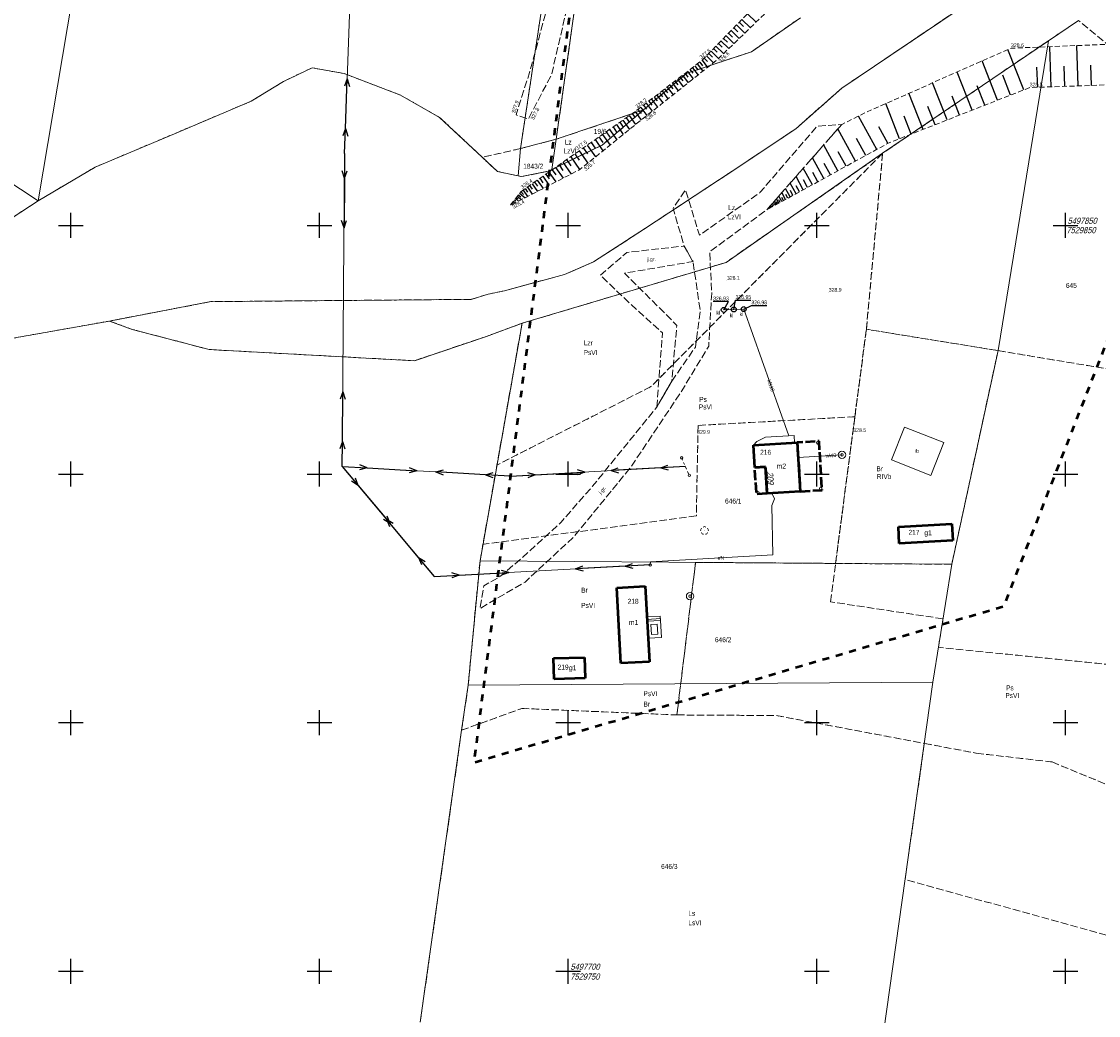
# Model space of a CAD drawing. Header units: metres. Extents: x 7523615 to 7533948, y 5492686 to 5502120.
# Tile 104 of 256: x 7529640 to 7529857, y 5497691 to 5497891. Entities that reach past the tile are written whole.
import ezdxf
from ezdxf.enums import TextEntityAlignment as Align

# ---------------------------------------------------------------- set-up
doc = ezdxf.new("R2010")
doc.units = ezdxf.units.M
for name, pattern in [('1.0_0.5', [1.5, 1, -0.5]), ('1.4_1.4', [2.8, 1.4, -1.4]), ('1.5_0.5', [2, 1.5, -0.5]), ('2.0_0.5', [2.5, 2, -0.5]), ('219-500', [0]), ('egkk-500', [2, 1.5, -0.5]), ('egug-500', [1, 0.5, -0.5]), ('suep_nn_500', [0]), ('supp_500', [1, 0.5, -0.5])]:
    doc.linetypes.add(name, pattern=pattern)
doc.layers.get('0').update_dxf_attribs({"color": 2, "lineweight": 5})
doc.styles.get("Standard").update_dxf_attribs({"font": 'Working1250', "width": 0.75})

# ---------------------------------------------------------------- blocks, each defined once
blk = doc.blocks.new('203')
at = {"linetype": 'Continuous', "lineweight": 0}
h = blk.add_hatch(color=0, dxfattribs=at)
edge = h.paths.add_edge_path()
edge.add_arc((0, 0), 0.045, 0, 360)
blk = doc.blocks.new('SUKM')
at = {"color": 0, "linetype": 'Continuous'}
blk.add_circle((0, 0), 0.5, dxfattribs=at)
blk = doc.blocks.new('PW01')
at = {"linetype": 'Continuous', "lineweight": 13}
h = blk.add_hatch(color=0, dxfattribs=at)
edge = h.paths.add_edge_path()
edge.add_arc((0, 0), 0.045, 0, 360)
blk = doc.blocks.new('US13')
at = {"color": 0, "linetype": 'Continuous', "lineweight": 13}
for radius in [0.75, 0.25]:
    blk.add_circle((0, 0), radius, dxfattribs=at)
blk = doc.blocks.new('OP021')
at = {"linetype": 'Continuous', "lineweight": 13}
h = blk.add_hatch(color=0, dxfattribs=at)
edge = h.paths.add_edge_path()
edge.add_arc((0, 0), 0.05, 0, 360)
at = {"color": 0, "linetype": 'Continuous', "lineweight": 13}
for centre, start, end in [((-0.38, 0.124), 121.308, 202.548), ((0, 0.4), 49.272, 130.728), ((0.38, 0.124), 337.452, 58.692), ((-0.235, -0.324), 193.221, 274.871), ((0.235, -0.324), 265.129, 346.779)]:
    blk.add_arc(centre, 0.4, start, end, dxfattribs=at)
blk = doc.blocks.new('US15')
at = {"color": 0, "linetype": 'Continuous', "lineweight": 13}
blk.add_circle((0, 0), 0.25, dxfattribs=at)
blk = doc.blocks.new('SM05')
at = {"color": 0, "linetype": 'Continuous', "lineweight": 13}
blk.add_circle((0, 0), 0.25, dxfattribs=at)
blk = doc.blocks.new('SUEP1')
at = {"color": 0, "linetype": 'Continuous'}
for p, q in [((0, 0), (5, 0)), ((5, 0), (3.5, 0.5)), ((5, 0), (3.5, -0.5)), ((5, 0), (15, 0)), ((15, 0), (13.5, 0.5)), ((15, 0), (13.5, -0.5))]:
    blk.add_line(p, q, dxfattribs=at)
blk = doc.blocks.new('311')
at = {"color": 0, "linetype": 'Continuous', "lineweight": 0}
blk.add_circle((0, 0), 0.25, dxfattribs=at)
blk = doc.blocks.new('RAMKA500K')
at = {"color": 0}
for p, q in [((47.5, 250), (52.5, 250)), ((50, 247.5), (50, 250)), ((97.5, 250), (102.5, 250)), ((100, 247.5), (100, 250)), ((147.5, 250), (152.5, 250)), ((150, 247.5), (150, 250)), ((197.5, 250), (202.5, 250)), ((200, 247.5), (200, 250)), ((247.5, 250), (252.5, 250)), ((250, 247.5), (250, 250)), ((50, 197.5), (50, 202.5)), ((100, 197.5), (100, 202.5)), ((150, 197.5), (150, 202.5)), ((200, 197.5), (200, 202.5)), ((250, 197.5), (250, 202.5)), ((47.5, 200), (52.5, 200)), ((97.5, 200), (102.5, 200)), ((147.5, 200), (152.5, 200)), ((197.5, 200), (202.5, 200)), ((247.5, 200), (252.5, 200)), ((50, 97.5), (50, 102.5)), ((100, 97.5), (100, 102.5)), ((150, 97.5), (150, 102.5)), ((200, 97.5), (200, 102.5)), ((250, 97.5), (250, 102.5)), ((47.5, 100), (52.5, 100)), ((97.5, 100), (102.5, 100)), ((147.5, 100), (152.5, 100)), ((197.5, 100), (202.5, 100)), ((247.5, 100), (252.5, 100)), ((50, 47.5), (50, 52.5)), ((100, 47.5), (100, 52.5)), ((150, 47.5), (150, 52.5)), ((200, 47.5), (200, 52.5)), ((250, 47.5), (250, 52.5)), ((47.5, 50), (52.5, 50)), ((97.5, 50), (102.5, 50)), ((147.5, 50), (152.5, 50)), ((197.5, 50), (202.5, 50)), ((247.5, 50), (252.5, 50)), ((50, 0), (50, 2.5)), ((100, 0), (100, 2.5)), ((150, 0), (150, 2.5)), ((200, 0), (200, 2.5)), ((250, 0), (250, 2.5)), ((47.5, 0), (52.5, 0)), ((97.5, 0), (102.5, 0)), ((147.5, 0), (152.5, 0)), ((197.5, 0), (202.5, 0)), ((247.5, 0), (252.5, 0))]:
    blk.add_line(p, q, dxfattribs=at)

msp = doc.modelspace()

# ---------------------------------------------------------------- linework, layer by layer
at = {"layer": '000 Inne (niezydentyfikowane)', "color": 7, "linetype": 'CONTINUOUS', "lineweight": 25, "flags": 128}
for points in [[(7529784.93, 5497891.4), (7529786.63, 5497889.74)], [(7529786.04, 5497892.53), (7529787.77, 5497890.84)], [(7529782.78, 5497889.19), (7529784.41, 5497887.6)], [(7529783.31, 5497889.74), (7529784.13, 5497888.93)], [(7529783.84, 5497890.29), (7529785.51, 5497888.66)], [(7529784.38, 5497890.84), (7529785.23, 5497890.02)], [(7529780.71, 5497887.08), (7529782.28, 5497885.55)], [(7529781.22, 5497887.6), (7529782.01, 5497886.83)], [(7529781.74, 5497888.13), (7529783.34, 5497886.56)], [(7529782.26, 5497888.66), (7529783.06, 5497887.87)], [(7529778.73, 5497885.05), (7529780.24, 5497883.57)], [(7529779.22, 5497885.54), (7529779.98, 5497884.8)], [(7529779.71, 5497886.05), (7529781.25, 5497884.55)], [(7529780.21, 5497886.56), (7529780.99, 5497885.8)], [(7529841.6, 5497877.24), (7529838.41, 5497885.34)], [(7529847.13, 5497877.86), (7529846.86, 5497885.93)], [(7529852.54, 5497878.04), (7529852.26, 5497886.15)], [(7529776.45, 5497882.83), (7529777, 5497882.11)], [(7529776.93, 5497883.2), (7529778.04, 5497881.76)], [(7529777.36, 5497883.64), (7529778.04, 5497882.97)], [(7529777.8, 5497884.09), (7529779.22, 5497882.7)], [(7529778.25, 5497884.56), (7529779, 5497883.83)], [(7529836.33, 5497875.17), (7529833.23, 5497883.05)], [(7529773.49, 5497880.56), (7529774.06, 5497879.81)], [(7529773.99, 5497880.94), (7529775.13, 5497879.46)], [(7529774.48, 5497881.33), (7529775.05, 5497880.58)], [(7529774.98, 5497881.7), (7529776.11, 5497880.23)], [(7529775.47, 5497882.08), (7529776.03, 5497881.35)], [(7529775.96, 5497882.46), (7529777.08, 5497881)], [(7529831.2, 5497873.15), (7529828.18, 5497880.83)], [(7529844.4, 5497877.76), (7529844.26, 5497881.79)], [(7529849.84, 5497877.95), (7529849.7, 5497882)], [(7529855.24, 5497878.14), (7529855.1, 5497882.2)], [(7529770.95, 5497878.61), (7529772.13, 5497877.08)], [(7529771.46, 5497879.01), (7529772.05, 5497878.24)], [(7529771.97, 5497879.4), (7529773.14, 5497877.88)], [(7529772.48, 5497879.79), (7529773.06, 5497879.03)], [(7529772.98, 5497880.18), (7529774.14, 5497878.67)], [(7529826.21, 5497871.19), (7529823.28, 5497878.66)], [(7529838.94, 5497876.2), (7529837.37, 5497880.19)], [(7529767.82, 5497876.21), (7529769.03, 5497874.63)], [(7529768.35, 5497876.62), (7529768.95, 5497875.83)], [(7529768.87, 5497877.02), (7529770.07, 5497875.45)], [(7529769.39, 5497877.42), (7529769.99, 5497876.64)], [(7529769.92, 5497877.82), (7529771.11, 5497876.27)], [(7529770.43, 5497878.22), (7529771.03, 5497877.45)], [(7529821.35, 5497869.29), (7529818.5, 5497876.55)], [(7529833.75, 5497874.15), (7529832.22, 5497878.04)], [(7529765.13, 5497874.15), (7529765.75, 5497873.34)], [(7529765.67, 5497874.57), (7529766.91, 5497872.95)], [(7529766.21, 5497874.98), (7529766.83, 5497874.18)], [(7529766.75, 5497875.39), (7529767.98, 5497873.79)], [(7529767.28, 5497875.8), (7529767.9, 5497875.01)], [(7529816.62, 5497867.43), (7529813.85, 5497874.5)], [(7529828.69, 5497872.17), (7529827.2, 5497875.95)], [(7529762.27, 5497872.06), (7529763.53, 5497870.26)], [(7529762.87, 5497872.48), (7529763.49, 5497871.6)], [(7529763.46, 5497872.89), (7529764.67, 5497871.18)], [(7529764.03, 5497873.31), (7529764.66, 5497872.49)], [(7529764.59, 5497873.73), (7529765.84, 5497872.1)], [(7529812.05, 5497865.27), (7529808.37, 5497871.98)], [(7529818.97, 5497868.35), (7529817.57, 5497871.94)], [(7529823.77, 5497870.23), (7529822.32, 5497873.92)], [(7529759.03, 5497869.78), (7529759.74, 5497868.77)], [(7529759.71, 5497870.26), (7529761.09, 5497868.29)], [(7529760.37, 5497870.72), (7529761.05, 5497869.76)], [(7529761.02, 5497871.18), (7529762.34, 5497869.29)], [(7529761.65, 5497871.62), (7529762.3, 5497870.7)], [(7529814.28, 5497866.5), (7529812.47, 5497869.79)], [(7529756.17, 5497867.77), (7529756.94, 5497866.67)], [(7529756.91, 5497868.29), (7529758.42, 5497866.13)], [(7529757.63, 5497868.8), (7529758.37, 5497867.74)], [(7529758.34, 5497869.3), (7529759.79, 5497867.23)], [(7529807.75, 5497862.91), (7529804.2, 5497869.38)], [(7529753.03, 5497865.56), (7529753.88, 5497864.36)], [(7529753.84, 5497866.13), (7529755.5, 5497863.77)], [(7529754.63, 5497866.69), (7529755.44, 5497865.54)], [(7529755.41, 5497867.24), (7529756.99, 5497864.98)], [(7529804.21, 5497860.97), (7529801.37, 5497866.15)], [(7529809.83, 5497864.05), (7529807.97, 5497867.45)], [(7529749.69, 5497863.23), (7529750.56, 5497861.99)], [(7529750.51, 5497863.79), (7529752.31, 5497861.21)], [(7529751.35, 5497864.39), (7529752.24, 5497863.12)], [(7529752.2, 5497864.98), (7529753.94, 5497862.51)], [(7529801.38, 5497859.41), (7529799.1, 5497863.57)], [(7529805.89, 5497861.89), (7529804.29, 5497864.78)], [(7529746.77, 5497861.18), (7529747.5, 5497860.14)], [(7529747.45, 5497861.66), (7529748.98, 5497859.49)], [(7529748.17, 5497862.16), (7529748.96, 5497861.02)], [(7529748.91, 5497862.68), (7529750.57, 5497860.31)], [(7529799.11, 5497858.16), (7529797.27, 5497861.5)], [(7529802.72, 5497860.15), (7529801.44, 5497862.47)], [(7529743.76, 5497859.07), (7529744.94, 5497857.4)], [(7529744.31, 5497859.46), (7529744.93, 5497858.58)], [(7529744.89, 5497859.86), (7529746.17, 5497858.04)], [(7529745.49, 5497860.28), (7529746.16, 5497859.33)], [(7529746.12, 5497860.72), (7529747.51, 5497858.73)], [(7529797.28, 5497857.16), (7529795.82, 5497859.83)], [(7529798.14, 5497857.63), (7529797.32, 5497859.13)], [(7529800.18, 5497858.75), (7529799.16, 5497860.61)], [(7529740.51, 5497856.79), (7529741.02, 5497856.22)], [(7529740.92, 5497857.08), (7529741.82, 5497855.79)], [(7529741.34, 5497857.38), (7529741.81, 5497856.7)], [(7529741.79, 5497857.69), (7529742.77, 5497856.28)], [(7529742.25, 5497858.01), (7529742.76, 5497857.28)], [(7529742.73, 5497858.35), (7529743.81, 5497856.82)], [(7529743.24, 5497858.7), (7529743.8, 5497857.9)], [(7529794.65, 5497855.71), (7529793.71, 5497857.43)], [(7529795.82, 5497856.36), (7529794.64, 5497858.5)], [(7529795.2, 5497856.02), (7529794.68, 5497856.98)], [(7529796.51, 5497856.74), (7529795.85, 5497857.93)], [(7529738.83, 5497854.63), (7529738.98, 5497854.52)], [(7529739.02, 5497854.88), (7529739.44, 5497854.56)], [(7529739.21, 5497855.12), (7529739.47, 5497854.92)], [(7529739.39, 5497855.37), (7529740.04, 5497854.87)], [(7529739.57, 5497855.59), (7529739.94, 5497855.3)], [(7529739.75, 5497855.84), (7529740.62, 5497855.17)], [(7529739.97, 5497856.12), (7529740.47, 5497855.73)], [(7529740.21, 5497856.44), (7529741.37, 5497855.55)], [(7529791.86, 5497854.18), (7529791.48, 5497854.89)], [(7529792.35, 5497854.45), (7529791.87, 5497855.34)], [(7529792.1, 5497854.31), (7529791.88, 5497854.71)], [(7529792.96, 5497854.78), (7529792.35, 5497855.89)], [(7529792.64, 5497854.61), (7529792.37, 5497855.1)], [(7529793.71, 5497855.2), (7529792.95, 5497856.58)], [(7529793.31, 5497854.98), (7529792.97, 5497855.6)], [(7529794.15, 5497855.44), (7529793.73, 5497856.21)], [(7529738.64, 5497854.39), (7529738.83, 5497854.24)], [(7529790.35, 5497853.35), (7529790.26, 5497853.51)], [(7529790.61, 5497853.49), (7529790.54, 5497853.62)], [(7529790.87, 5497853.64), (7529790.68, 5497853.98)], [(7529791.12, 5497853.78), (7529791, 5497854)], [(7529791.38, 5497853.92), (7529791.09, 5497854.45)], [(7529791.64, 5497854.06), (7529791.47, 5497854.38)]]:
    msp.add_lwpolyline(points, dxfattribs=at)
at = {"layer": '217-kontur klasyfikacyjny', "color": 7, "linetype": 'egkk-500', "lineweight": 18, "flags": 128}
for points in [[(7529759.14, 5497949.01), (7529747.59, 5497867.32)], [(7529831.51, 5497895.47), (7529804.99, 5497877.57)], [(7529786.85, 5497884.9), (7529796.7, 5497891.76)], [(7529852.62, 5497891.2), (7529846.56, 5497887.13)], [(7529869.88, 5497876.87), (7529852.62, 5497891.2)], [(7529846.56, 5497887.13), (7529813.23, 5497864.49)], [(7529773.87, 5497880.61), (7529786.85, 5497884.9)], [(7529765.17, 5497873.22), (7529773.87, 5497880.61)], [(7529804.99, 5497877.57), (7529795.78, 5497869.44)], [(7529765.17, 5497873.22), (7529747.59, 5497867.32)], [(7529756.84, 5497866.15), (7529765.17, 5497873.22)], [(7529795.78, 5497869.44), (7529782.96, 5497860.88)], [(7529740.41, 5497865.43), (7529732.73, 5497863.69)], [(7529747.59, 5497867.32), (7529740.41, 5497865.43)], [(7529746.69, 5497861.22), (7529756.84, 5497866.15)], [(7529732.73, 5497863.69), (7529735.77, 5497860.84)], [(7529813.23, 5497864.49), (7529766.64, 5497817.57)], [(7529813.23, 5497864.49), (7529781.76, 5497842.55)], [(7529809.96, 5497829.11), (7529813.23, 5497864.49)], [(7529745.97, 5497860.87), (7529746.69, 5497861.22)], [(7529735.77, 5497860.84), (7529739.96, 5497859.94)], [(7529739.96, 5497859.94), (7529740.61, 5497859.8)], [(7529740.61, 5497859.8), (7529745.97, 5497860.87)], [(7529782.96, 5497860.88), (7529765.15, 5497849.16)], [(7529765.15, 5497849.16), (7529755.12, 5497842.67)], [(7529781.76, 5497842.55), (7529740.73, 5497830.31)], [(7529755.12, 5497842.67), (7529749.25, 5497840.12)], [(7529749.25, 5497840.12), (7529737.23, 5497836.86)], [(7529730.5, 5497835.12), (7529678.17, 5497834.66)], [(7529733.91, 5497836.18), (7529730.5, 5497835.12)], [(7529737.23, 5497836.86), (7529733.91, 5497836.18)], [(7529678.17, 5497834.66), (7529657.75, 5497830.76)], [(7529657.75, 5497830.76), (7529662.31, 5497829.09)], [(7529662.31, 5497829.09), (7529677.79, 5497825.03)], [(7529733.59, 5497827.68), (7529740.73, 5497830.31)], [(7529740.73, 5497830.31), (7529735.69, 5497801.81)], [(7529807.64, 5497811.52), (7529809.96, 5497829.11)], [(7529836.43, 5497824.81), (7529809.96, 5497829.11)], [(7529719.1, 5497822.78), (7529733.59, 5497827.68)], [(7529677.79, 5497825.03), (7529687.86, 5497824.48)], [(7529687.86, 5497824.48), (7529719.1, 5497822.78)], [(7529836.43, 5497824.81), (7529827.13, 5497781.85)], [(7529932.57, 5497808.78), (7529836.43, 5497824.81)], [(7529766.64, 5497817.57), (7529735.69, 5497801.81)], [(7529807.64, 5497811.52), (7529776.12, 5497809.77)], [(7529803.76, 5497782.02), (7529807.64, 5497811.52)], [(7529776.12, 5497809.77), (7529775.77, 5497791.56)], [(7529735.69, 5497801.81), (7529732.87, 5497785.87)], [(7529775.77, 5497791.56), (7529732.87, 5497785.87)], [(7529732.87, 5497785.87), (7529732.28, 5497782.55)], [(7529732.28, 5497782.55), (7529729.9, 5497757.53)], [(7529771.86, 5497751.55), (7529775.62, 5497782.23)], [(7529775.62, 5497782.23), (7529803.76, 5497782.02)], [(7529802.72, 5497774.3), (7529803.76, 5497782.02)], [(7529827.13, 5497781.85), (7529803.76, 5497782.02)], [(7529825.37, 5497770.88), (7529802.72, 5497774.3)], [(7529824.44, 5497765.14), (7529825.37, 5497770.88)], [(7529891.12, 5497758.44), (7529824.44, 5497765.14)], [(7529729.9, 5497757.53), (7529728.58, 5497748.48)], [(7529728.58, 5497748.48), (7529740.65, 5497752.86)], [(7529740.65, 5497752.86), (7529771.86, 5497751.55)], [(7529771.86, 5497751.55), (7529791.87, 5497751.43)], [(7529791.87, 5497751.43), (7529821.62, 5497745.83)], [(7529728.58, 5497748.48), (7529720.25, 5497689.74)], [(7529817.73, 5497718.47), (7529821.62, 5497745.83)], [(7529821.62, 5497745.83), (7529832.05, 5497743.86)], [(7529832.05, 5497743.86), (7529847.28, 5497742.09)], [(7529847.28, 5497742.09), (7529893.68, 5497722.97)], [(7529916.05, 5497691.28), (7529817.73, 5497718.47)]]:
    msp.add_lwpolyline(points, dxfattribs=at)
at = {"layer": '218-kontur użytku gruntowego', "color": 7, "linetype": 'egug-500', "lineweight": 18, "flags": 128}
for points in [[(7529747.59, 5497867.32), (7529759.14, 5497949.01)], [(7529749.58, 5497926.08), (7529740.41, 5497865.43)], [(7529831.51, 5497895.47), (7529804.99, 5497877.57)], [(7529786.85, 5497884.9), (7529796.7, 5497891.76)], [(7529852.62, 5497891.2), (7529846.56, 5497887.13)], [(7529869.88, 5497876.87), (7529852.62, 5497891.2)], [(7529846.56, 5497887.13), (7529813.23, 5497864.49)], [(7529773.87, 5497880.61), (7529786.85, 5497884.9)], [(7529698.5, 5497881.68), (7529692.75, 5497878.93)], [(7529704.95, 5497880.53), (7529698.5, 5497881.68)], [(7529716.27, 5497876.19), (7529704.95, 5497880.53)], [(7529765.17, 5497873.22), (7529773.87, 5497880.61)], [(7529692.75, 5497878.93), (7529686.29, 5497874.98)], [(7529724.16, 5497871.71), (7529716.27, 5497876.19)], [(7529804.99, 5497877.57), (7529795.78, 5497869.44)], [(7529686.29, 5497874.98), (7529670.82, 5497868.43)], [(7529765.17, 5497873.22), (7529747.59, 5497867.32)], [(7529756.84, 5497866.15), (7529765.17, 5497873.22)], [(7529732.73, 5497863.69), (7529724.16, 5497871.71)], [(7529670.82, 5497868.43), (7529654.9, 5497861.71)], [(7529795.78, 5497869.44), (7529782.96, 5497860.88)], [(7529740.41, 5497865.43), (7529732.73, 5497863.69)], [(7529747.59, 5497867.32), (7529740.41, 5497865.43)], [(7529746.69, 5497861.22), (7529756.84, 5497866.15)], [(7529732.73, 5497863.69), (7529735.77, 5497860.84)], [(7529813.23, 5497864.49), (7529766.64, 5497817.57)], [(7529813.23, 5497864.49), (7529781.76, 5497842.55)], [(7529813.23, 5497864.49), (7529809.96, 5497829.11)], [(7529654.9, 5497861.71), (7529643.44, 5497854.96)], [(7529745.97, 5497860.87), (7529746.69, 5497861.22)], [(7529735.77, 5497860.84), (7529739.96, 5497859.94)], [(7529739.96, 5497859.94), (7529740.61, 5497859.8)], [(7529740.61, 5497859.8), (7529745.97, 5497860.87)], [(7529782.96, 5497860.88), (7529765.15, 5497849.16)], [(7529643.44, 5497854.96), (7529627.48, 5497844.57)], [(7529765.15, 5497849.16), (7529755.12, 5497842.67)], [(7529781.76, 5497842.55), (7529740.73, 5497830.31)], [(7529755.12, 5497842.67), (7529749.25, 5497840.12)], [(7529749.25, 5497840.12), (7529737.23, 5497836.86)], [(7529730.5, 5497835.12), (7529678.17, 5497834.66)], [(7529733.91, 5497836.18), (7529730.5, 5497835.12)], [(7529737.23, 5497836.86), (7529733.91, 5497836.18)], [(7529678.17, 5497834.66), (7529657.75, 5497830.76)], [(7529636.48, 5497826.97), (7529657.75, 5497830.76)], [(7529657.75, 5497830.76), (7529662.31, 5497829.09)], [(7529662.31, 5497829.09), (7529677.79, 5497825.03)], [(7529733.59, 5497827.68), (7529740.73, 5497830.31)], [(7529740.73, 5497830.31), (7529735.69, 5497801.81)], [(7529809.96, 5497829.11), (7529807.64, 5497811.52)], [(7529809.96, 5497829.11), (7529836.43, 5497824.81)], [(7529719.1, 5497822.78), (7529733.59, 5497827.68)], [(7529677.79, 5497825.03), (7529687.86, 5497824.48)], [(7529687.86, 5497824.48), (7529719.1, 5497822.78)], [(7529836.43, 5497824.81), (7529827.13, 5497781.85)], [(7529836.43, 5497824.81), (7529932.57, 5497808.78)], [(7529766.64, 5497817.57), (7529735.69, 5497801.81)], [(7529807.64, 5497811.52), (7529776.12, 5497809.77)], [(7529807.64, 5497811.52), (7529803.76, 5497782.02)], [(7529776.12, 5497809.77), (7529775.77, 5497791.56)], [(7529735.69, 5497801.81), (7529732.87, 5497785.87)], [(7529775.77, 5497791.56), (7529732.87, 5497785.87)], [(7529732.87, 5497785.87), (7529732.28, 5497782.55)], [(7529732.28, 5497782.55), (7529729.9, 5497757.53)], [(7529775.62, 5497782.23), (7529771.86, 5497751.55)], [(7529803.76, 5497782.02), (7529775.62, 5497782.23)], [(7529802.72, 5497774.3), (7529803.76, 5497782.02)], [(7529827.13, 5497781.85), (7529803.76, 5497782.02)], [(7529825.37, 5497770.88), (7529802.72, 5497774.3)], [(7529824.44, 5497765.14), (7529825.37, 5497770.88)], [(7529891.12, 5497758.44), (7529824.44, 5497765.14)], [(7529729.9, 5497757.53), (7529728.58, 5497748.48)], [(7529728.58, 5497748.48), (7529740.65, 5497752.86)], [(7529740.65, 5497752.86), (7529771.86, 5497751.55)], [(7529771.86, 5497751.55), (7529791.87, 5497751.43)], [(7529791.87, 5497751.43), (7529821.62, 5497745.83)], [(7529728.58, 5497748.48), (7529720.25, 5497689.74)], [(7529817.73, 5497718.47), (7529821.62, 5497745.83)], [(7529821.62, 5497745.83), (7529832.05, 5497743.86)], [(7529832.05, 5497743.86), (7529847.28, 5497742.09)], [(7529847.28, 5497742.09), (7529893.68, 5497722.97)], [(7529916.05, 5497691.28), (7529817.73, 5497718.47)]]:
    msp.add_lwpolyline(points, dxfattribs=at)
at = {"layer": '219-działka ewidencyjna', "color": 3, "linetype": '219-500', "lineweight": 18, "flags": 128}
for points in [[(7529643.44, 5497854.96), (7529661.05, 5497959.58)], [(7529740.41, 5497865.43), (7529753.29, 5497950.59)], [(7529747.59, 5497867.32), (7529759.14, 5497949.01)], [(7529804.99, 5497877.57), (7529831.51, 5497895.47)], [(7529786.85, 5497884.9), (7529796.7, 5497891.76)], [(7529846.56, 5497887.13), (7529852.62, 5497891.2)], [(7529813.23, 5497864.49), (7529846.56, 5497887.13)], [(7529836.43, 5497824.81), (7529846.56, 5497887.13)], [(7529773.87, 5497880.61), (7529786.85, 5497884.9)], [(7529692.75, 5497878.93), (7529698.5, 5497881.68)], [(7529698.5, 5497881.68), (7529704.95, 5497880.53)], [(7529704.95, 5497880.53), (7529716.27, 5497876.19)], [(7529765.17, 5497873.22), (7529773.87, 5497880.61)], [(7529686.29, 5497874.98), (7529692.75, 5497878.93)], [(7529716.27, 5497876.19), (7529724.16, 5497871.71)], [(7529795.78, 5497869.44), (7529804.99, 5497877.57)], [(7529614.32, 5497874.11), (7529643.44, 5497854.96)], [(7529670.82, 5497868.43), (7529686.29, 5497874.98)], [(7529747.59, 5497867.32), (7529765.17, 5497873.22)], [(7529756.84, 5497866.15), (7529765.17, 5497873.22)], [(7529724.16, 5497871.71), (7529732.73, 5497863.69)], [(7529654.9, 5497861.71), (7529670.82, 5497868.43)], [(7529782.96, 5497860.88), (7529795.78, 5497869.44)], [(7529740.41, 5497865.43), (7529739.96, 5497859.94)], [(7529740.41, 5497865.43), (7529747.59, 5497867.32)], [(7529746.69, 5497861.22), (7529747.59, 5497867.32)], [(7529746.69, 5497861.22), (7529756.84, 5497866.15)], [(7529732.73, 5497863.69), (7529735.77, 5497860.84)], [(7529781.76, 5497842.55), (7529813.23, 5497864.49)], [(7529643.44, 5497854.96), (7529654.9, 5497861.71)], [(7529745.97, 5497860.87), (7529746.69, 5497861.22)], [(7529735.77, 5497860.84), (7529739.96, 5497859.94)], [(7529739.96, 5497859.94), (7529740.61, 5497859.8)], [(7529740.61, 5497859.8), (7529745.97, 5497860.87)], [(7529765.15, 5497849.16), (7529782.96, 5497860.88)], [(7529643.44, 5497854.96), (7529627.48, 5497844.57)], [(7529755.12, 5497842.67), (7529765.15, 5497849.16)], [(7529740.73, 5497830.31), (7529781.76, 5497842.55)], [(7529749.25, 5497840.12), (7529755.12, 5497842.67)], [(7529737.23, 5497836.86), (7529749.25, 5497840.12)], [(7529730.5, 5497835.12), (7529678.17, 5497834.66)], [(7529730.5, 5497835.12), (7529733.91, 5497836.18)], [(7529733.91, 5497836.18), (7529737.23, 5497836.86)], [(7529657.75, 5497830.76), (7529678.17, 5497834.66)], [(7529636.48, 5497826.97), (7529657.75, 5497830.76)], [(7529662.31, 5497829.09), (7529657.75, 5497830.76)], [(7529662.31, 5497829.09), (7529677.79, 5497825.03)], [(7529732.28, 5497782.55), (7529740.73, 5497830.31)], [(7529733.59, 5497827.68), (7529740.73, 5497830.31)], [(7529719.1, 5497822.78), (7529733.59, 5497827.68)], [(7529677.79, 5497825.03), (7529719.1, 5497822.78)], [(7529827.13, 5497781.85), (7529836.43, 5497824.81)], [(7529729.9, 5497757.53), (7529732.28, 5497782.55)], [(7529732.28, 5497782.55), (7529827.13, 5497781.85)], [(7529823.32, 5497758.16), (7529827.13, 5497781.85)], [(7529728.58, 5497748.48), (7529729.9, 5497757.53)], [(7529729.9, 5497757.53), (7529823.32, 5497758.16)], [(7529810.91, 5497670.01), (7529823.32, 5497758.16)], [(7529728.58, 5497748.48), (7529720.25, 5497689.74)]]:
    msp.add_lwpolyline(points, dxfattribs=at)
at = {"layer": '312-budynek ewidencyjny', "color": 7, "linetype": 'CONTINUOUS', "lineweight": 50, "flags": 128}
for points in [[(7529787.24, 5497805.77), (7529796.05, 5497806.32)], [(7529787.52, 5497801.33), (7529787.24, 5497805.77)], [(7529796.05, 5497806.32), (7529796.67, 5497796.5)], [(7529789.66, 5497801.47), (7529787.52, 5497801.33)], [(7529790, 5497796.08), (7529789.66, 5497801.47)], [(7529796.67, 5497796.5), (7529790, 5497796.08)], [(7529816.4, 5497789.4), (7529827.15, 5497789.95)], [(7529827.15, 5497789.95), (7529827.32, 5497786.6)], [(7529816.57, 5497786.05), (7529816.4, 5497789.4)], [(7529827.32, 5497786.6), (7529816.57, 5497786.05)], [(7529759.76, 5497777.13), (7529765.5, 5497777.46)], [(7529760.62, 5497761.93), (7529759.76, 5497777.13)], [(7529765.5, 5497777.46), (7529766.36, 5497762.26)], [(7529747.08, 5497762.94), (7529753.31, 5497763.13)], [(7529747.21, 5497758.74), (7529747.08, 5497762.94)], [(7529753.31, 5497763.13), (7529753.44, 5497758.93)], [(7529766.36, 5497762.26), (7529760.62, 5497761.93)], [(7529753.44, 5497758.93), (7529747.21, 5497758.74)]]:
    msp.add_lwpolyline(points, dxfattribs=at)
at = {"layer": '352-schody', "color": 7, "linetype": 'CONTINUOUS', "lineweight": 18, "flags": 128}
for points in [[(7529795.51, 5497806.29), (7529795.42, 5497807.73), (7529789.65, 5497807.43), (7529787.91, 5497806.52), (7529787.24, 5497805.77)], [(7529795.51, 5497806.29), (7529795.42, 5497807.73), (7529789.65, 5497807.43), (7529787.91, 5497806.52), (7529787.24, 5497805.77)], [(7529765.9, 5497770.41), (7529765.85, 5497771.26), (7529768.51, 5497771.41), (7529768.56, 5497770.56)], [(7529765.9, 5497770.41), (7529765.85, 5497771.26), (7529768.51, 5497771.41), (7529768.56, 5497770.56)]]:
    msp.add_lwpolyline(points, close=True, dxfattribs=at)
msp.add_lwpolyline([(7529768.54, 5497770.93), (7529765.88, 5497770.76)], dxfattribs=at)
at = {"layer": 'blok - nawis', "color": 7, "linetype": '2.0_0.5', "lineweight": 50, "flags": 128}
for points in [[(7529796.67, 5497796.5), (7529801.06, 5497796.78), (7529800.44, 5497806.6), (7529796.05, 5497806.32)], [(7529790, 5497796.08), (7529787.86, 5497795.94), (7529787.52, 5497801.33), (7529789.66, 5497801.47)]]:
    msp.add_lwpolyline(points, close=True, dxfattribs=at)
at = {"layer": 'inna budowla', "color": 7, "linetype": 'CONTINUOUS', "lineweight": 18, "flags": 128}
msp.add_lwpolyline([(7529822.93, 5497799.73), (7529815.03, 5497802.82), (7529817.61, 5497809.42), (7529825.51, 5497806.33)], close=True, dxfattribs=at)
at = {"layer": 'jezdnia', "color": 7, "linetype": '1.5_0.5', "lineweight": 18, "flags": 128}
for points in [[(7529761.95, 5497981.67), (7529764.77, 5497981.39), (7529763.23, 5497972.31), (7529758.8, 5497954.4), (7529757.34, 5497946.49), (7529754.13, 5497919.66), (7529750.53, 5497897.07), (7529746.67, 5497880.32), (7529741.98, 5497871.4), (7529739.52, 5497872.2), (7529742.24, 5497880.75), (7529747.25, 5497899.18), (7529751.41, 5497920.43), (7529754.54, 5497946.52), (7529756.37, 5497955.14), (7529759.99, 5497973.17)], [(7529767.82, 5497813.45), (7529770.82, 5497818.67), (7529775.57, 5497825.5), (7529776.55, 5497832.86), (7529775.1, 5497842.71), (7529773.33, 5497845.84), (7529771.09, 5497853.42), (7529773.6, 5497857.15), (7529776.39, 5497848.02), (7529788.55, 5497856.58), (7529800.03, 5497869.92), (7529804.99, 5497870.28), (7529789.91, 5497853.11), (7529778.47, 5497844.7), (7529778.86, 5497836.32), (7529778.25, 5497825.68), (7529772.67, 5497816.44), (7529762.54, 5497801.3), (7529750.94, 5497787.17), (7529741.32, 5497778.28), (7529732.25, 5497772.94), (7529733.06, 5497777.54), (7529736.1, 5497779.25), (7529740.85, 5497783.24), (7529748.57, 5497790.32), (7529754.89, 5497797.53)], [(7529767.82, 5497813.45), (7529768.96, 5497828.38), (7529762.12, 5497834.57), (7529756.48, 5497839.98), (7529761.8, 5497844.57), (7529773.33, 5497845.84), (7529775.1, 5497842.71), (7529761.34, 5497840.39), (7529771.85, 5497829.89), (7529770.82, 5497818.67)]]:
    msp.add_lwpolyline(points, close=True, dxfattribs=at)
at = {"layer": 'przewód elektroenergetyczny niskiego napięcia', "color": 1, "linetype": 'suep_nn_500', "lineweight": 18, "flags": 128}
for points in [[(7529706.65, 5497909.13), (7529705.06, 5497864.47)], [(7529705.06, 5497864.47), (7529704.59, 5497801.54)], [(7529704.59, 5497801.54), (7529738.4, 5497799.57)], [(7529704.59, 5497801.54), (7529723.12, 5497779.41)], [(7529738.4, 5497799.57), (7529773.59, 5497801.5)], [(7529773.59, 5497801.5), (7529738.4, 5497799.57)], [(7529723.12, 5497779.41), (7529766.48, 5497781.72)], [(7529766.48, 5497781.72), (7529723.12, 5497779.41)]]:
    msp.add_lwpolyline(points, dxfattribs=at)
at = {"layer": 'przewód elektroenergetyczny podziemny', "color": 7, "linetype": 'CONTINUOUS', "lineweight": 18, "flags": 128}
msp.add_lwpolyline([(7529790.94, 5497796.14), (7529791.49, 5497795.02), (7529790.97, 5497793.69), (7529791.16, 5497783.73), (7529766.55, 5497782.32), (7529766.48, 5497781.72)], dxfattribs=at)
at = {"layer": 'przewód kanalizacyjny', "color": 7, "linetype": 'CONTINUOUS', "lineweight": 18, "flags": 128}
msp.add_lwpolyline([(7529781.29, 5497833), (7529783.29, 5497833.08), (7529785.29, 5497833.16), (7529794.36, 5497807.68)], dxfattribs=at)
at = {"layer": 'przewód wodociągowy', "color": 7, "linetype": 'CONTINUOUS', "lineweight": 18, "flags": 128}
msp.add_lwpolyline([(7529805.05, 5497803.86), (7529796.24, 5497803.31)], dxfattribs=at)
at = {"layer": 'rzędna-Atr2', "color": 7, "flags": 128}
for points in [[(7529781.29, 5497833), (7529782.22, 5497834.69), (7529779.14, 5497834.69)], [(7529783.29, 5497833.08), (7529783.65, 5497834.97), (7529786.73, 5497834.97)], [(7529785.29, 5497833.16), (7529786.84, 5497833.9), (7529789.92, 5497833.9)]]:
    msp.add_lwpolyline(points, dxfattribs=at)
at = {"layer": 'skarpa nieumocniona', "color": 7, "linetype": '1.0_0.5', "lineweight": 18, "flags": 128}
for points in [[(7529740.46, 5497856.76), (7529751.67, 5497864.61), (7529763.8, 5497873.13), (7529776.94, 5497883.21), (7529809.55, 5497916.63), (7529853.6, 5497935.27), (7529908.2, 5497967.44), (7529908.5, 5497958.96), (7529855.26, 5497928.34), (7529810.84, 5497913.09), (7529779.82, 5497883.17), (7529764.69, 5497871.19), (7529752.35, 5497861.23), (7529738.34, 5497853.99)], [(7529740.46, 5497856.76), (7529751.67, 5497864.61), (7529763.8, 5497873.13), (7529776.94, 5497883.21), (7529809.55, 5497916.63), (7529853.6, 5497935.27), (7529908.2, 5497967.44), (7529908.5, 5497958.96), (7529855.26, 5497928.34), (7529810.84, 5497913.09), (7529779.82, 5497883.17), (7529764.69, 5497871.19), (7529752.35, 5497861.23), (7529738.34, 5497853.99)], [(7529910.33, 5497888.49), (7529839.04, 5497885.62), (7529809.98, 5497872.79), (7529804.99, 5497870.28), (7529789.91, 5497853.11), (7529814.36, 5497866.54), (7529842.8, 5497877.71), (7529910.1, 5497880.02)], [(7529910.33, 5497888.49), (7529839.04, 5497885.62), (7529809.98, 5497872.79), (7529804.99, 5497870.28), (7529789.91, 5497853.11), (7529814.36, 5497866.54), (7529842.8, 5497877.71), (7529910.1, 5497880.02)]]:
    msp.add_lwpolyline(points, close=True, dxfattribs=at)
at = {"layer": 'słup przewodów napowietrznych', "color": 7, "linetype": 'supp_500', "lineweight": 18, "flags": 128}
msp.add_lwpolyline([(7529772.82, 5497803.26), (7529774.35, 5497799.74)], dxfattribs=at)
at = {"layer": 'taras', "color": 0, "lineweight": 18}
for p, q in [((7529765.9, 5497770.41), (7529768.56, 5497770.56)), ((7529766.1, 5497766.97), (7529765.9, 5497770.41)), ((7529768.56, 5497770.56), (7529768.75, 5497767.12)), ((7529766.65, 5497769.74), (7529767.89, 5497769.81)), ((7529766.76, 5497767.72), (7529766.65, 5497769.74)), ((7529767.89, 5497769.81), (7529768, 5497767.79)), ((7529768.75, 5497767.12), (7529766.1, 5497766.97)), ((7529768, 5497767.79), (7529766.76, 5497767.72))]:
    msp.add_line(p, q, dxfattribs=at)
at = {"layer": 'Zakres', "color": 5, "linetype": '1.4_1.4', "lineweight": 50, "flags": 128}
msp.add_lwpolyline([(7531743.27, 5499246.67), (7531674.19, 5499075.04), (7531617.16, 5499130.01), (7531497.22, 5499019.6), (7531360.69, 5498909.88), (7531137.38, 5498723.26), (7530837.96, 5498471.05), (7530827.29, 5498468.56), (7530555.83, 5498209.93), (7530490.21, 5498246.48), (7530415.42, 5498175.93), (7530370.97, 5498140.65), (7530313.12, 5498105.37), (7530175.54, 5498113.13), (7530201.64, 5498273.29), (7530135.32, 5498299.4), (7530095.81, 5498250.01), (7529934.94, 5498278.94), (7529886.55, 5498254.6), (7529886.96, 5498227.43), (7529861.56, 5498166.05), (7529795.24, 5498157.58), (7529752.2, 5498064.45), (7529512.79, 5498134.24), (7529497.7, 5498245.62), (7529418.48, 5498260.59), (7529163.77, 5498290.23), (7529123.55, 5498137.12), (7529361.33, 5498088.44), (7529468.57, 5498017.18), (7529499.62, 5497998.73), (7529568.05, 5497998.13), (7529612.5, 5497967.79), (7529759.26, 5497962.85), (7529731.04, 5497742.01), (7529837.62, 5497773.43), (7529926.26, 5498000.98), (7530249.5, 5497965.97), (7530399.55, 5498036.46), (7530504.33, 5498041.17), (7530550.19, 5498000.25), (7530485.28, 5497939.57), (7530567.12, 5497896.53), (7530578.58, 5497865.95), (7530414.96, 5497723.67), (7530456.35, 5497670.63), (7530620.04, 5497828.68), (7530672.25, 5497834.44), (7530708.23, 5497874.66), (7530802.89, 5497949.74), (7531291.02, 5497844.85), (7531633.86, 5497783.35), (7531723.76, 5497752.95), (7531716.74, 5497689.82), (7531638.86, 5497701.8), (7531607.99, 5497651.88), (7531593.17, 5497646.23), (7531554.37, 5497551.69), (7531542.2, 5497533.11), (7531433.37, 5497444.09), (7531365.28, 5497382.71), (7531307.01, 5497340.61), (7531265.62, 5497313.74), (7531154.14, 5497225.54), (7531069.47, 5497140.17), (7531095.58, 5497066.79), (7531227.52, 5497061.86), (7531269.85, 5497013.88), (7531267.74, 5496900.28), (7531245.86, 5496824.79), (7531285.37, 5496797.98), (7531257.86, 5496726.01), (7531235.28, 5496726.72), (7531225.4, 5496699.91), (7531197.11, 5496699.88), (7531185.19, 5496624.41), (7531253.8, 5496571.67), (7531243.22, 5496477.48), (7531256.45, 5496456.49), (7531351.7, 5496436.03), (7531399.67, 5496549.62), (7531437.77, 5496640.64), (7531396.85, 5496663.92), (7531455.59, 5496799.21), (7531464.06, 5496818.26), (7531468.64, 5496848.96), (7531480.28, 5496877.18), (7531555.07, 5497002.95), (7531557.66, 5497022.17), (7531504.63, 5497031.87), (7531386.27, 5497072.44), (7531447.65, 5497179.68), (7531472.88, 5497186.56), (7531542.73, 5497165.75), (7531534.96, 5497117.77), (7531587.88, 5497105.78), (7531625.63, 5497206.32), (7531717.2, 5497165.38), (7531739.28, 5497219.08), (7531634.8, 5497264.88), (7531650.32, 5497306.51), (7531689.66, 5497342.67), (7531724.67, 5497377.51), (7531750.16, 5497383.41), (7531790.73, 5497415.16), (7531807.49, 5497435.8), (7531857.05, 5497525.94), (7531880.16, 5497531.76), (7531912.79, 5497579.21), (7531951.42, 5497582.56), (7531983.17, 5497634.77), (7532010.16, 5497686.45), (7532022.45, 5497715.67), (7532045.96, 5497826.68), (7532028.32, 5497890.18), (7532058.84, 5497978.73), (7532130.81, 5498096.73), (7532169.26, 5498228.67), (7532173.67, 5498272.59), (7532173.45, 5498329.02), (7532174.2, 5498362.37), (7532178.84, 5498457.8), (7532136.75, 5498585.56), (7532124.81, 5498799.34), (7532152.62, 5498813.57), (7532125.69, 5499032.47), (7532124.99, 5499095.27), (7532200.95, 5499066.75), (7532264.33, 5499123.02), (7532116.22, 5499183.81), (7531993.34, 5499227.79), (7531913.61, 5499254.72), (7531816.6, 5499290.94), (7531739.75, 5499297.76), (7531571.83, 5499328.1), (7531549.25, 5499297.76), (7531536.55, 5499281.53), (7531425.08, 5499226.5), (7531439.19, 5499201.8), (7531552.78, 5499254.72), (7531607.81, 5499273.77), (7531677.13, 5499271.21)], close=True, dxfattribs=at)

# ---------------------------------------------------------------- block references
at = {"layer": '203-punkt graniczny', "color": 3, "linetype": 'CONTINUOUS', "lineweight": 18}
for p in [(7529846.56, 5497887.13), (7529786.85, 5497884.9), (7529698.5, 5497881.68), (7529704.95, 5497880.53), (7529773.87, 5497880.61), (7529692.75, 5497878.93), (7529716.27, 5497876.19), (7529804.99, 5497877.57), (7529686.29, 5497874.98), (7529765.17, 5497873.22), (7529724.16, 5497871.71), (7529670.82, 5497868.43), (7529795.78, 5497869.44), (7529740.41, 5497865.43), (7529747.59, 5497867.32), (7529756.84, 5497866.15), (7529732.73, 5497863.69), (7529813.23, 5497864.49), (7529654.9, 5497861.71), (7529746.69, 5497861.22), (7529735.77, 5497860.84), (7529739.96, 5497859.94), (7529740.61, 5497859.8), (7529745.97, 5497860.87), (7529782.96, 5497860.88), (7529643.44, 5497854.96), (7529765.15, 5497849.16), (7529755.12, 5497842.67), (7529781.76, 5497842.55), (7529749.25, 5497840.12), (7529730.5, 5497835.12), (7529733.91, 5497836.18), (7529737.23, 5497836.86), (7529678.17, 5497834.66), (7529657.75, 5497830.76), (7529662.31, 5497829.09), (7529740.73, 5497830.31), (7529733.59, 5497827.68), (7529677.79, 5497825.03), (7529836.43, 5497824.81), (7529719.1, 5497822.78), (7529732.28, 5497782.55), (7529827.13, 5497781.85), (7529729.9, 5497757.53), (7529823.32, 5497758.16), (7529728.58, 5497748.48)]:
    msp.add_blockref('203', p, dxfattribs=at)
at = {"layer": '311-podpora', "color": 7, "linetype": 'CONTINUOUS', "lineweight": 18}
for p in [(7529800.15, 5497806.28), (7529788.15, 5497796.26), (7529800.76, 5497797.09)]:
    msp.add_blockref('311', p, dxfattribs=at)
at = {"layer": 'drzewo liściaste', "color": 7, "linetype": 'CONTINUOUS', "lineweight": 18}
msp.add_blockref('OP021', (7529777.41, 5497788.62), dxfattribs=at)
at = {"layer": 'osadnik  szambo', "color": 7, "linetype": 'CONTINUOUS', "lineweight": 18}
for p in [(7529781.29, 5497833), (7529783.29, 5497833.08), (7529785.29, 5497833.16)]:
    msp.add_blockref('SUKM', p, dxfattribs=at)
at = {"layer": 'pikieta naturalna', "color": 7, "linetype": 'CONTINUOUS', "lineweight": 13}
for p in [(7529839.04, 5497885.62), (7529776.94, 5497883.21), (7529779.82, 5497883.17), (7529842.8, 5497877.71), (7529739.52, 5497872.2), (7529763.8, 5497873.13), (7529741.98, 5497871.4), (7529764.69, 5497871.19), (7529751.67, 5497864.61), (7529752.35, 5497861.23), (7529740.46, 5497856.76), (7529738.34, 5497853.99), (7529781.93, 5497838.82), (7529802.39, 5497836.43), (7529775.94, 5497807.87), (7529807.32, 5497808.23)]:
    msp.add_blockref('PW01', p, dxfattribs=at)
at = {"layer": 'przewód elektroenergetyczny niskiego napięcia', "color": 1, "linetype": 'CONTINUOUS', "lineweight": 18}
for p, rotation in [((7529705.06, 5497864.47), 87.961), ((7529705.06, 5497864.47), 269.572), ((7529704.59, 5497801.54), 89.572), ((7529704.59, 5497801.54), 309.94), ((7529704.59, 5497801.54), 356.665), ((7529738.4, 5497799.57), 176.665), ((7529738.4, 5497799.57), 3.139), ((7529773.59, 5497801.5), 183.139), ((7529723.12, 5497779.41), 129.94), ((7529766.48, 5497781.72), 183.05), ((7529723.12, 5497779.41), 3.05)]:
    msp.add_blockref('SUEP1', p, dxfattribs=dict(at, rotation=rotation))
at = {"layer": 'rzędna', "color": 7, "linetype": 'CONTINUOUS', "lineweight": 18}
for p in [(7529781.29, 5497833), (7529783.29, 5497833.08), (7529785.29, 5497833.16)]:
    msp.add_blockref('PW01', p, dxfattribs=at)
at = {"layer": 'studnia zwykła', "color": 7, "linetype": 'CONTINUOUS', "lineweight": 18}
for p in [(7529805.05, 5497803.86), (7529774.51, 5497775.43)]:
    msp.add_blockref('US13', p, dxfattribs=at)
at = {"layer": 'słup przewodów napowietrznych', "color": 7, "linetype": 'CONTINUOUS', "lineweight": 18}
for name, p in [('SM05', (7529772.82, 5497803.26)), ('US15', (7529738.4, 5497799.57)), ('SM05', (7529774.35, 5497799.74)), ('US15', (7529766.48, 5497781.72))]:
    msp.add_blockref(name, p, dxfattribs=at)
at = {"layer": 'Wstawianie ramki sekcyjnej z opisem', "color": 7, "linetype": 'CONTINUOUS', "lineweight": 13}
for p in [(7529600, 5497750), (7529600, 5497500)]:
    msp.add_blockref('RAMKA500K', p, dxfattribs=at)

# ---------------------------------------------------------------- texts
at = {"layer": '209-oznaczenie konturu klasyfikacyjnego', "color": 7, "linetype": 'CONTINUOUS', "lineweight": 18, "width": 0.79}
for s, p in [('LzVI', (7529749.07, 5497864.46)), ('LzVI', (7529782.07, 5497851.21)), ('PsVI', (7529752.62, 5497773.07)), ('PsVI', (7529765.14, 5497755.33))]:
    msp.add_text(s, height=1, dxfattribs=at).set_placement(p)
for s, p in [('PsVI', (7529753.11, 5497824.91)), ('PsVI', (7529776.28, 5497813.98)), ('RIVb', (7529812.05, 5497799.99)), ('PsVI', (7529837.9, 5497755.96)), ('LsVI', (7529774.16, 5497710.26))]:
    msp.add_text(s, height=1, dxfattribs=at).set_placement(p, align=Align.TOP_LEFT)
at = {"layer": '210-oznaczenie konturu użytku gruntowego', "color": 7, "linetype": 'CONTINUOUS', "lineweight": 18, "width": 0.79}
for s, p in [('Lz', (7529749.31, 5497866.23)), ('Lz', (7529782.17, 5497853.06)), ('Lzr', (7529753.13, 5497825.87)), ('Ps', (7529776.35, 5497814.5)), ('Br', (7529811.97, 5497800.55)), ('Br', (7529752.62, 5497776.15)), ('Ps', (7529838.04, 5497756.5)), ('Br', (7529765.14, 5497753.23)), ('Ls', (7529774.16, 5497711.16))]:
    msp.add_text(s, height=1, dxfattribs=at).set_placement(p)
at = {"layer": '211-numer działki ewidencyjnej', "color": 3, "linetype": 'CONTINUOUS', "lineweight": 18, "width": 0.79}
for s, p in [('19/6', (7529755.15, 5497869.4)), ('1843/2', (7529740.96, 5497862.39)), ('645', (7529850.07, 5497838.42)), ('646/1', (7529781.54, 5497795.06)), ('646/3', (7529768.69, 5497721.59))]:
    msp.add_text(s, height=1, dxfattribs=at).set_placement(p, align=Align.TOP_LEFT)
msp.add_text('646/2', height=1, dxfattribs=at).set_placement((7529779.5, 5497766.18))
at = {"layer": '238-Punkt adresowy budynku', "color": 7, "linetype": 'CONTINUOUS', "lineweight": 25, "oblique": 15, "width": 0.79}
msp.add_text('209', height=1.25, rotation=273.61, dxfattribs=at).set_placement((7529790.05, 5497799.19), align=Align.CENTER)
at = {"layer": '312-oznaczenie budynku ewidencyjnego', "color": 7, "linetype": 'CONTINUOUS', "lineweight": 18, "width": 0.79}
for s, p in [('216', (7529788.6, 5497803.87)), ('217', (7529818.43, 5497787.77)), ('218', (7529761.96, 5497773.9)), ('219', (7529747.88, 5497760.67))]:
    msp.add_text(s, height=1, dxfattribs=at).set_placement(p)
at = {"layer": '312-oznaczenie budynku ewidencyjnego-Atr117', "color": 7, "width": 0.9}
for s, p in [('m2', (7529792.87, 5497801.59)), ('g1', (7529822.36, 5497788.18)), ('m1', (7529763.16, 5497770.16)), ('g1', (7529750.9, 5497761.03))]:
    msp.add_text(s, height=1, dxfattribs=at).set_placement(p, align=Align.MIDDLE_CENTER)
at = {"layer": '996-Tekst dodatkowy mały', "color": 7, "linetype": 'CONTINUOUS', "lineweight": 18, "oblique": 15, "width": 0.79}
for s, p in [('5497850', (7529850.41, 5497850.29)), ('7529850', (7529850.18, 5497848.41)), ('5497700', (7529750.46, 5497700.3)), ('7529750', (7529750.42, 5497698.31))]:
    msp.add_text(s, height=1.25, dxfattribs=at).set_placement(p)
at = {"layer": 'inna budowla-Atr17', "color": 7, "width": 0.9}
msp.add_text('ib', height=0.75, dxfattribs=at).set_placement((7529819.72, 5497804.26))
at = {"layer": 'jezdnia-Atr17', "color": 7, "width": 0.9}
msp.add_text('j.gr.', height=0.75, dxfattribs=at).set_placement((7529765.93, 5497842.82))
msp.add_text('j.gr.', height=0.75, rotation=50.616, dxfattribs=at).set_placement((7529756.6, 5497795.89))
at = {"layer": 'osadnik  szambo-Atr17', "color": 7, "width": 0.9}
for p in [(7529779.82, 5497832.05), (7529782.49, 5497831.53), (7529784.47, 5497831.75)]:
    msp.add_text('kl', height=0.75, dxfattribs=at).set_placement(p)
at = {"layer": 'pikieta naturalna-Atr2', "color": 7, "width": 0.9}
for s, rotation, p in [('327.5', 37.493, (7529776.75, 5497883.41)), ('326.6', 43.966, (7529780.68, 5497882.67)), ('327.9', 72.353, (7529739.32, 5497872.5)), ('328.2', 37.493, (7529763.88, 5497873.47)), ('327.8', 62.265, (7529743.06, 5497871.12)), ('328.6', 38.372, (7529765.78, 5497870.91)), ('327.5', 35.084, (7529751.78, 5497865.09)), ('325.7', 38.908, (7529753.55, 5497860.92)), ('326.4', 35.002, (7529740.79, 5497857.31)), ('325.4', 27.329, (7529739.02, 5497853.32))]:
    msp.add_text(s, height=0.75, rotation=rotation, dxfattribs=at).set_placement(p)
for s, p in [('328.6', (7529839.04, 5497885.62)), ('328.5', (7529842.8, 5497877.71)), ('326.1', (7529781.93, 5497838.82)), ('328.9', (7529802.39, 5497836.43)), ('328.5', (7529807.32, 5497808.23)), ('329.9', (7529775.94, 5497807.87))]:
    msp.add_text(s, height=0.75, dxfattribs=at).set_placement(p, align=Align.BOTTOM_LEFT)
at = {"layer": 'przewód elektroenergetyczny podziemny-Atr1', "color": 7, "width": 0.9}
msp.add_text('eN', height=0.75, rotation=3.279, dxfattribs=at).set_placement((7529780.04, 5497783.09), align=Align.MIDDLE_LEFT)
at = {"layer": 'przewód kanalizacyjny-Atr1', "color": 7, "width": 0.9}
msp.add_text('kl110', height=0.75, rotation=289.599, dxfattribs=at).set_placement((7529790.36, 5497818.93), align=Align.MIDDLE_LEFT)
at = {"layer": 'przewód wodociągowy-Atr1', "color": 7, "width": 0.9}
msp.add_text('wl40', height=0.75, rotation=3.586, dxfattribs=at).set_placement((7529801.78, 5497803.66), align=Align.MIDDLE_LEFT)
at = {"layer": 'rzędna-Atr2', "color": 7, "width": 0.9}
for s, p in [('326.93', (7529779.14, 5497834.7)), ('326.95', (7529783.65, 5497834.98)), ('326.98', (7529786.84, 5497833.91))]:
    msp.add_text(s, height=0.75, dxfattribs=at).set_placement(p, align=Align.BOTTOM_LEFT)

doc.saveas('drawing.dxf')
